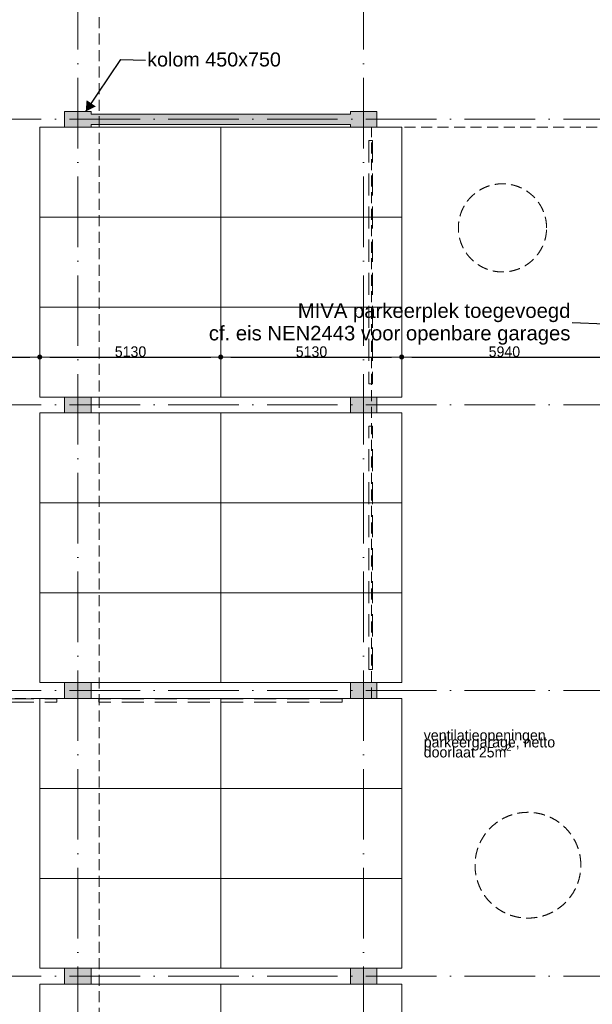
# Model space of a CAD drawing. Header units: millimetres. Extents: x -287545 to 1001608, y -673832 to 307178.
# Tile 25 of 64: x 50781 to 67013, y -68897 to -40975. Entities that reach past the tile are written whole.
import ezdxf
from ezdxf.enums import TextEntityAlignment as Align

# ---------------------------------------------------------------- set-up
doc = ezdxf.new("R2010")
doc.units = ezdxf.units.MM
doc.header["$MEASUREMENT"] = 0
for name, pattern in [('B0701', [468.239987, 311.999989, -156.239998]), ('B0703', [937.400007, 625, -312.400007]), ('v1', [2800, 1000, -400, 0, -400, 1000, 0])]:
    doc.linetypes.add(name, pattern=pattern)
for name, color, linetype in [('22 NC Binnenwanden', 7, 'Continuous'), ('22 NC Binnenwanden Doorsnede-arcering', 7, 'Continuous'), ('28 Draagconstructies - Kolommen INT', 7, 'Continuous'), ('28 Draagconstructies - Kolommen INT Doorsnede-arcering', 7, 'Continuous'), ('41 Buitenwandafw', 7, 'Continuous'), ('90 Terrein Inrichting', 7, 'Continuous'), ('A Stramien', 7, 'Continuous'), ('Info Algemeen', 7, 'Continuous'), ('Info Algemeen Doorsnede-arcering', 7, 'Continuous'), ('Maatvoering 1_ 50_100', 7, 'Continuous')]:
    doc.layers.add(name, color=color, linetype=linetype)
doc.styles.add('GENERATED_STYLE_3', font='txt')
doc.styles.add('GENERATED_STYLE_4', font='arial.ttf')
doc.styles.get("Standard").update_dxf_attribs({"font": 'txt.shx'})
doc.dimstyles.new('GENERATED_STYLE__1', dxfattribs={"dimtxt": 300, "dimasz": 285, "dimexe": 0.18, "dimexo": 0.0625, "dimgap": 0, "dimtad": 1, "dimtih": 1, "dimtoh": 1, "dimdec": 0, "dimzin": 3, "dimdsep": 46, "dimtxsty": 'GENERATED_STYLE_3', "dimblk": 'ARROWHEAD_11', "dimblk1": 'ARROWHEAD_11', "dimblk2": 'ARROWHEAD_11', "dimcen": 0.09, "dimse1": 1, "dimse2": 1, "dimclrd": 1, "dimclre": 1, "dimclrt": 2, "dimadec": 1, "dimazin": 0, "dimtfac": 1, "dimtdec": 4, "dimtmove": 0, "dimatfit": 1, "dimfxl": 1, "dimtolj": 1, "dimtzin": 3, "dimarcsym": 0})
doc.dimstyles.new('GENERATED_STYLE__5', dxfattribs={"dimtxt": 0.18, "dimasz": 304, "dimexe": 0.18, "dimexo": 0.0625, "dimgap": 0, "dimtad": 0, "dimtih": 1, "dimtoh": 1, "dimdec": 4, "dimzin": 3, "dimdsep": 46, "dimtxsty": 'Standard', "dimcen": 0.09, "dimadec": 0, "dimazin": 0, "dimtfac": 1, "dimtdec": 0, "dimtmove": 0, "dimatfit": 1, "dimldrblk": 'ARROWHEAD_16', "dimfxl": 1, "dimtolj": 1, "dimtzin": 3, "dimarcsym": 0})

# ---------------------------------------------------------------- blocks, each defined once
blk = doc.blocks.new('Parkeerplaatsen 27 KM')
at = {"layer": '90 Terrein Inrichting', "color": 255, "linetype": 'Continuous', "lineweight": 0}
for p, q in [((2550, 5130), (0, 5130)), ((0, 5130), (0, 0)), ((5100, 5130), (2550, 5130)), ((2550, 5130), (2550, 0)), ((10650, 5130), (8100, 5130)), ((8100, 5130), (8100, 0)), ((13200, 5130), (10650, 5130)), ((10650, 5130), (10650, 0)), ((18750, 5130), (16200, 5130)), ((16200, 5130), (16200, 0)), ((21300, 5130), (18750, 5130)), ((18750, 5130), (18750, 0)), ((26850, 5130), (24300, 5130)), ((24300, 5130), (24300, 0)), ((0, 0), (2550, 0)), ((2550, 0), (5100, 0)), ((8100, 0), (10650, 0)), ((10650, 0), (13200, 0)), ((16200, 0), (18750, 0)), ((18750, 0), (21300, 0)), ((24300, 0), (26850, 0))]:
    blk.add_line(p, q, dxfattribs=at)
at = {"layer": '90 Terrein Inrichting', "color": 255, "linetype": 'Continuous', "lineweight": 0, "flags": 128}
for points in [[(5100, 0), (7650, 0), (7650, 5130), (5100, 5130)], [(13200, 0), (15750, 0), (15750, 5130), (13200, 5130)], [(21300, 0), (23850, 0), (23850, 5130), (21300, 5130)]]:
    blk.add_lwpolyline(points, close=True, dxfattribs=at)
at = {"layer": '90 Terrein Inrichting', "color": 255, "linetype": 'Continuous', "lineweight": 0}
for p in [(2550, 0), (5100, 0), (10650, 0), (13200, 0), (18750, 0), (21300, 0)]:
    blk.add_point(p, dxfattribs=at)
blk = doc.blocks.new('Wall_30_1', base_point=(52805, -43800))
at = {"layer": '22 NC Binnenwanden Doorsnede-arcering', "linetype": 'Continuous', "lineweight": 0}
blk.add_hatch(color=251, dxfattribs=at).paths.add_polyline_path([(52805, -43950), (60155, -43950), (60155, -43650), (52805, -43650)])
at = {"layer": '22 NC Binnenwanden', "color": 1, "linetype": 'Continuous', "lineweight": 0, "flags": 128}
for points in [[(60155, -43650), (52805, -43650)], [(52805, -43950), (60155, -43950)]]:
    blk.add_lwpolyline(points, dxfattribs=at)
blk = doc.blocks.new('Beam_71_1', base_point=(60680, -44400))
at = {"layer": '41 Buitenwandafw', "color": 9, "linetype": 'B0703', "lineweight": 0}
for p, q in [((60680, -44400), (60680, -51300)), ((60680, -44400), (60780, -44400)), ((60780, -44400), (60780, -51300)), ((60680, -51300), (60780, -51300))]:
    blk.add_line(p, q, dxfattribs=at)
blk = doc.blocks.new('Beam_72_1', base_point=(60680, -59400))
at = {"layer": '41 Buitenwandafw', "color": 9, "linetype": 'B0703', "lineweight": 0}
for p, q in [((60680, -59400), (60680, -52500)), ((60780, -52500), (60680, -52500)), ((60780, -59400), (60780, -52500)), ((60780, -59400), (60680, -59400))]:
    blk.add_line(p, q, dxfattribs=at)
blk = doc.blocks.new('Beam_73_1', base_point=(44935, -60230))
at = {"layer": '41 Buitenwandafw', "color": 9, "linetype": 'B0703', "lineweight": 0}
for p, q in [((44935, -60230), (51835, -60230)), ((44935, -60330), (44935, -60230)), ((51835, -60330), (51835, -60230)), ((44935, -60330), (51835, -60330))]:
    blk.add_line(p, q, dxfattribs=at)
blk = doc.blocks.new('Beam_74_1', base_point=(59925, -60230))
at = {"layer": '41 Buitenwandafw', "color": 9, "linetype": 'B0703', "lineweight": 0}
for p, q in [((59925, -60230), (53025, -60230)), ((53025, -60230), (53025, -60330)), ((59925, -60230), (59925, -60330)), ((59925, -60330), (53025, -60330))]:
    blk.add_line(p, q, dxfattribs=at)
blk = doc.blocks.new('ARROWHEAD_11')
at = {"color": 0, "linetype": 'Continuous', "lineweight": 0}
blk.add_line((0, 0), (-1, 0), dxfattribs=at)
at = {"color": 0, "linetype": 'Continuous', "lineweight": 0, "const_width": 0.25, "flags": 128}
blk.add_lwpolyline([(-0.125, 0, 1), (0.125, 0, 1)], format="xyb", close=True, dxfattribs=at)
blk = doc.blocks.new('*D523')
at = {"layer": 'Defpoints', "color": 0, "linetype": 'Continuous', "transparency": 16777216}
for p in [(51350, -50541), (45410, -65325), (51350, -73425)]:
    blk.add_point(p, dxfattribs=at)
at = {"layer": 'Maatvoering 1_ 50_100', "color": 1, "linetype": 'Continuous', "lineweight": -2, "transparency": 16777216}
blk.add_line((45695, -50541), (51065, -50541), dxfattribs=at)
at = {"layer": 'Maatvoering 1_ 50_100', "color": 1, "linetype": 'Continuous', "lineweight": -2, "transparency": 16777216, "xscale": 285, "yscale": 285, "zscale": 285, "rotation": 180}
blk.add_blockref('ARROWHEAD_11', (45410, -50541), dxfattribs=at)
at = {"layer": 'Maatvoering 1_ 50_100', "color": 1, "linetype": 'Continuous', "lineweight": -2, "transparency": 16777216, "xscale": 285, "yscale": 285, "zscale": 285}
blk.add_blockref('ARROWHEAD_11', (51350, -50541), dxfattribs=at)
at = {"layer": 'Maatvoering 1_ 50_100', "color": 2, "linetype": 'Continuous', "lineweight": 0, "transparency": 16777216, "insert": (48321, -50391), "char_height": 300, "attachment_point": 5, "style": 'GENERATED_STYLE_3'}
blk.add_mtext('\\A1;5940', dxfattribs=at)
blk = doc.blocks.new('*D524')
at = {"layer": 'Defpoints', "color": 0, "linetype": 'Continuous', "transparency": 16777216}
for p in [(56480, -50541), (56480, -51675), (51350, -73425)]:
    blk.add_point(p, dxfattribs=at)
at = {"layer": 'Maatvoering 1_ 50_100', "color": 1, "linetype": 'Continuous', "lineweight": -2, "transparency": 16777216}
blk.add_line((51635, -50541), (56195, -50541), dxfattribs=at)
at = {"layer": 'Maatvoering 1_ 50_100', "color": 1, "linetype": 'Continuous', "lineweight": -2, "transparency": 16777216, "xscale": 285, "yscale": 285, "zscale": 285, "rotation": 180}
blk.add_blockref('ARROWHEAD_11', (51350, -50541), dxfattribs=at)
at = {"layer": 'Maatvoering 1_ 50_100', "color": 1, "linetype": 'Continuous', "lineweight": -2, "transparency": 16777216, "xscale": 285, "yscale": 285, "zscale": 285}
blk.add_blockref('ARROWHEAD_11', (56480, -50541), dxfattribs=at)
at = {"layer": 'Maatvoering 1_ 50_100', "color": 2, "linetype": 'Continuous', "lineweight": 0, "transparency": 16777216, "insert": (53923, -50391), "char_height": 300, "attachment_point": 5, "style": 'GENERATED_STYLE_3'}
blk.add_mtext('\\A1;5130', dxfattribs=at)
blk = doc.blocks.new('*D525')
at = {"layer": 'Defpoints', "color": 0, "linetype": 'Continuous', "transparency": 16777216}
for p in [(61610, -50541), (56480, -51675), (61610, -51675)]:
    blk.add_point(p, dxfattribs=at)
at = {"layer": 'Maatvoering 1_ 50_100', "color": 1, "linetype": 'Continuous', "lineweight": -2, "transparency": 16777216}
blk.add_line((56765, -50541), (61325, -50541), dxfattribs=at)
at = {"layer": 'Maatvoering 1_ 50_100', "color": 1, "linetype": 'Continuous', "lineweight": -2, "transparency": 16777216, "xscale": 285, "yscale": 285, "zscale": 285, "rotation": 180}
blk.add_blockref('ARROWHEAD_11', (56480, -50541), dxfattribs=at)
at = {"layer": 'Maatvoering 1_ 50_100', "color": 1, "linetype": 'Continuous', "lineweight": -2, "transparency": 16777216, "xscale": 285, "yscale": 285, "zscale": 285}
blk.add_blockref('ARROWHEAD_11', (61610, -50541), dxfattribs=at)
at = {"layer": 'Maatvoering 1_ 50_100', "color": 2, "linetype": 'Continuous', "lineweight": 0, "transparency": 16777216, "insert": (59053, -50391), "char_height": 300, "attachment_point": 5, "style": 'GENERATED_STYLE_3'}
blk.add_mtext('\\A1;5130', dxfattribs=at)
blk = doc.blocks.new('*D526')
at = {"layer": 'Defpoints', "color": 0, "linetype": 'Continuous', "transparency": 16777216}
for p in [(67550, -50541), (61610, -51675), (67550, -51675)]:
    blk.add_point(p, dxfattribs=at)
at = {"layer": 'Maatvoering 1_ 50_100', "color": 1, "linetype": 'Continuous', "lineweight": -2, "transparency": 16777216}
blk.add_line((61895, -50541), (67265, -50541), dxfattribs=at)
at = {"layer": 'Maatvoering 1_ 50_100', "color": 1, "linetype": 'Continuous', "lineweight": -2, "transparency": 16777216, "xscale": 285, "yscale": 285, "zscale": 285, "rotation": 180}
blk.add_blockref('ARROWHEAD_11', (61610, -50541), dxfattribs=at)
at = {"layer": 'Maatvoering 1_ 50_100', "color": 1, "linetype": 'Continuous', "lineweight": -2, "transparency": 16777216, "xscale": 285, "yscale": 285, "zscale": 285}
blk.add_blockref('ARROWHEAD_11', (67550, -50541), dxfattribs=at)
at = {"layer": 'Maatvoering 1_ 50_100', "color": 2, "linetype": 'Continuous', "lineweight": 0, "transparency": 16777216, "insert": (64521, -50391), "char_height": 300, "attachment_point": 5, "style": 'GENERATED_STYLE_3'}
blk.add_mtext('\\A1;5940', dxfattribs=at)
blk = doc.blocks.new('ARROWHEAD_16')
at = {"linetype": 'Continuous', "lineweight": 0}
blk.add_hatch(color=0, dxfattribs=at).paths.add_polyline_path([(-0.9093, 0.525), (0, 0), (-0.9093, -0.525)])
at = {"color": 0, "linetype": 'Continuous', "lineweight": 0}
blk.add_line((0, 0), (-1, 0), dxfattribs=at)
blk = doc.blocks.new('Column_66_1', base_point=(60530, -68100))
at = {"layer": '28 Draagconstructies - Kolommen INT Doorsnede-arcering', "linetype": 'Continuous', "lineweight": 0, "true_color": 0x323232}
blk.add_hatch(color=250, dxfattribs=at).paths.add_polyline_path([(60155, -68325), (60905, -68325), (60905, -67875), (60155, -67875)])
at = {"layer": '28 Draagconstructies - Kolommen INT', "color": 5, "linetype": 'Continuous', "lineweight": 0, "flags": 128}
blk.add_lwpolyline([(60155, -68325), (60905, -68325), (60905, -67875), (60155, -67875)], close=True, dxfattribs=at)
blk = doc.blocks.new('Column_68_1', base_point=(52430, -68100))
at = {"layer": '28 Draagconstructies - Kolommen INT Doorsnede-arcering', "linetype": 'Continuous', "lineweight": 0, "true_color": 0x323232}
blk.add_hatch(color=250, dxfattribs=at).paths.add_polyline_path([(52055, -68325), (52805, -68325), (52805, -67875), (52055, -67875)])
at = {"layer": '28 Draagconstructies - Kolommen INT', "color": 5, "linetype": 'Continuous', "lineweight": 0, "flags": 128}
blk.add_lwpolyline([(52055, -68325), (52805, -68325), (52805, -67875), (52055, -67875)], close=True, dxfattribs=at)
blk = doc.blocks.new('Column_74_1', base_point=(60530, -60000))
at = {"layer": '28 Draagconstructies - Kolommen INT Doorsnede-arcering', "linetype": 'Continuous', "lineweight": 0, "true_color": 0x323232}
blk.add_hatch(color=250, dxfattribs=at).paths.add_polyline_path([(60155, -60225), (60905, -60225), (60905, -59775), (60155, -59775)])
at = {"layer": '28 Draagconstructies - Kolommen INT', "color": 5, "linetype": 'Continuous', "lineweight": 0, "flags": 128}
blk.add_lwpolyline([(60155, -60225), (60905, -60225), (60905, -59775), (60155, -59775)], close=True, dxfattribs=at)
blk = doc.blocks.new('Column_76_1', base_point=(52430, -60000))
at = {"layer": '28 Draagconstructies - Kolommen INT Doorsnede-arcering', "linetype": 'Continuous', "lineweight": 0, "true_color": 0x323232}
blk.add_hatch(color=250, dxfattribs=at).paths.add_polyline_path([(52055, -60225), (52805, -60225), (52805, -59775), (52055, -59775)])
at = {"layer": '28 Draagconstructies - Kolommen INT', "color": 5, "linetype": 'Continuous', "lineweight": 0, "flags": 128}
blk.add_lwpolyline([(52055, -60225), (52805, -60225), (52805, -59775), (52055, -59775)], close=True, dxfattribs=at)
blk = doc.blocks.new('Column_82_1', base_point=(60530, -51900))
at = {"layer": '28 Draagconstructies - Kolommen INT Doorsnede-arcering', "linetype": 'Continuous', "lineweight": 0, "true_color": 0x323232}
blk.add_hatch(color=250, dxfattribs=at).paths.add_polyline_path([(60155, -52125), (60905, -52125), (60905, -51675), (60155, -51675)])
at = {"layer": '28 Draagconstructies - Kolommen INT', "color": 5, "linetype": 'Continuous', "lineweight": 0, "flags": 128}
blk.add_lwpolyline([(60155, -52125), (60905, -52125), (60905, -51675), (60155, -51675)], close=True, dxfattribs=at)
blk = doc.blocks.new('Column_84_1', base_point=(52430, -51900))
at = {"layer": '28 Draagconstructies - Kolommen INT Doorsnede-arcering', "linetype": 'Continuous', "lineweight": 0, "true_color": 0x323232}
blk.add_hatch(color=250, dxfattribs=at).paths.add_polyline_path([(52055, -52125), (52805, -52125), (52805, -51675), (52055, -51675)])
at = {"layer": '28 Draagconstructies - Kolommen INT', "color": 5, "linetype": 'Continuous', "lineweight": 0, "flags": 128}
blk.add_lwpolyline([(52055, -52125), (52805, -52125), (52805, -51675), (52055, -51675)], close=True, dxfattribs=at)
blk = doc.blocks.new('Column_90_1', base_point=(60530, -43800))
at = {"layer": '28 Draagconstructies - Kolommen INT Doorsnede-arcering', "linetype": 'Continuous', "lineweight": 0, "true_color": 0x323232}
blk.add_hatch(color=250, dxfattribs=at).paths.add_polyline_path([(60155, -43650), (60155, -43950), (60155, -44025), (60905, -44025), (60905, -43575), (60155, -43575)])
at = {"layer": '28 Draagconstructies - Kolommen INT', "color": 5, "linetype": 'Continuous', "lineweight": 0, "flags": 128}
blk.add_lwpolyline([(60155, -43950), (60155, -44025), (60905, -44025), (60905, -43575), (60155, -43575), (60155, -43650)], dxfattribs=at)
blk = doc.blocks.new('Column_92_1', base_point=(52430, -43800))
at = {"layer": '28 Draagconstructies - Kolommen INT Doorsnede-arcering', "linetype": 'Continuous', "lineweight": 0, "true_color": 0x323232}
blk.add_hatch(color=250, dxfattribs=at).paths.add_polyline_path([(52055, -44025), (52805, -44025), (52805, -43950), (52805, -43650), (52805, -43575), (52055, -43575)])
at = {"layer": '28 Draagconstructies - Kolommen INT', "color": 5, "linetype": 'Continuous', "lineweight": 0, "flags": 128}
blk.add_lwpolyline([(52805, -43650), (52805, -43575), (52055, -43575), (52055, -44025), (52805, -44025), (52805, -43950)], dxfattribs=at)
blk = doc.blocks.new('Standard grid marker')
at = {"layer": 'A Stramien', "color": 9, "linetype": 'v1', "lineweight": 0, "true_color": 0xc8c8c8}
blk.add_line((1000, 0), (77736, 0), dxfattribs=at)
at = {"layer": 'A Stramien', "color": 252, "lineweight": 0, "true_color": 0x969696, "style": 'GENERATED_STYLE_4'}
blk.add_attdef('AC_MarkerText_1', text='', height=300, dxfattribs=at).set_placement((-300, 150), align=Align.TOP_CENTER)
blk = doc.blocks.new('Standard grid marker_9')
at = {"layer": 'A Stramien', "color": 9, "linetype": 'v1', "lineweight": 0, "true_color": 0xc8c8c8}
blk.add_line((1000, 0), (78292, 0), dxfattribs=at)
at = {"layer": 'A Stramien', "color": 252, "lineweight": 0, "true_color": 0x969696, "style": 'GENERATED_STYLE_4'}
for tag, p in [('AC_MarkerText_1_0', (-81, -69)), ('AC_MarkerText_1_1', (79810, -69))]:
    blk.add_attdef(tag, text='', height=300, rotation=270, dxfattribs=at).set_placement(p, align=Align.TOP_CENTER)

msp = doc.modelspace()

# ---------------------------------------------------------------- linework, layer by layer
at = {"color": 4, "linetype": 'B0701', "lineweight": 0}
msp.add_lwpolyline([(53030, -35100), (3230, -35100), (3230, -76800), (53030, -76800)], close=True, dxfattribs=at)
at = {"color": 2, "linetype": 'B0701', "lineweight": 0}
msp.add_lwpolyline([(44555, -76425), (44555, -60225), (60755, -60225), (60755, -44025), (68630, -44025)], dxfattribs=at)
msp.add_lwpolyline([(44555, -76425), (44555, -60225), (60755, -60225), (60755, -44025), (68630, -44025)], dxfattribs=at)
at = {"layer": 'Info Algemeen Doorsnede-arcering', "color": 252, "linetype": 'B0701', "lineweight": 0, "true_color": 0x969696, "flags": 128}
for points in [[(65716.7, -46878.7, 1), (63216.7, -46878.7, 1)], [(66688.2, -64952.5, 1), (63688.2, -64952.5, 1)]]:
    msp.add_lwpolyline(points, format="xyb", close=True, dxfattribs=at)

# ---------------------------------------------------------------- block references
at = {"layer": '22 NC Binnenwanden', "color": 1, "lineweight": 0}
msp.add_blockref('Wall_30_1', (52805, -43800), dxfattribs=at)
at = {"layer": '28 Draagconstructies - Kolommen INT', "color": 5, "lineweight": 0}
for name, p in [('Column_92_1', (52430, -43800)), ('Column_90_1', (60530, -43800)), ('Column_84_1', (52430, -51900)), ('Column_82_1', (60530, -51900)), ('Column_76_1', (52430, -60000)), ('Column_74_1', (60530, -60000)), ('Column_68_1', (52430, -68100)), ('Column_66_1', (60530, -68100))]:
    msp.add_blockref(name, p, dxfattribs=at)
at = {"layer": '41 Buitenwandafw', "color": 9, "lineweight": 0}
for name, p in [('Beam_71_1', (60680, -44400)), ('Beam_72_1', (60680, -59400)), ('Beam_73_1', (44935, -60230)), ('Beam_74_1', (59925, -60230))]:
    msp.add_blockref(name, p, dxfattribs=at)
at = {"layer": '90 Terrein Inrichting', "color": 1, "linetype": 'Continuous', "lineweight": 0, "xscale": -1, "zscale": 1000, "rotation": 90}
for p in [(56480, -44025), (61610, -44025)]:
    msp.add_blockref('Parkeerplaatsen 27 KM', p, dxfattribs=at)
at = {"layer": 'A Stramien', "color": 1, "linetype": 'Continuous', "lineweight": 0, "zscale": 1000, "rotation": 90}
for p in [(52430, -81027.3), (60530, -81027.3)]:
    msp.add_blockref('Standard grid marker_9', p, dxfattribs=at)
at = {"layer": 'A Stramien', "color": 1, "linetype": 'Continuous', "lineweight": 0, "zscale": 1000}
for p in [(1790.4, -43800), (1790.4, -51900), (1790.4, -60000), (1790.4, -68100)]:
    msp.add_blockref('Standard grid marker', p, dxfattribs=at)

# ---------------------------------------------------------------- texts
at = {"layer": 'Info Algemeen', "color": 252, "linetype": 'Continuous', "lineweight": 0, "true_color": 0x969696, "insert": (62234.7, -61984.1), "char_height": 300, "width": 4614.664, "attachment_point": 7, "line_spacing_factor": 0.393792, "style": 'GENERATED_STYLE_3'}
msp.add_mtext('\\A1;{\\pql;\\fFavorit Std Light|b0|i0|c0|p0;\\W1.000000;ventilatieopeningen parkeergarage, netto doorlaat 25m\\fFavorit Std Light|b0|i0|c0|p0;\\W1.000000;\\A1{\\H.66x;\\S2^  ;}}', dxfattribs=at)
at = {"layer": 'Maatvoering 1_ 50_100', "color": 2, "linetype": 'Continuous', "lineweight": 0, "insert": (54395.9, -42104.9), "char_height": 400, "attachment_point": 4, "style": 'GENERATED_STYLE_4'}
msp.add_mtext('\\A1;{\\pql;\\fArial|b0|i0|c0|p0;\\W1.000000;kolom 450x750}', dxfattribs=at)
at = {"layer": 'Maatvoering 1_ 50_100', "color": 9, "linetype": 'Continuous', "lineweight": 0, "insert": (66393, -49606.1), "char_height": 411.23, "attachment_point": 6, "line_spacing_factor": 0.930913, "style": 'GENERATED_STYLE_4'}
msp.add_mtext('\\A1;{\\pqr;\\fArial|b0|i0|c0|p0;\\W1.000000;MIVA parkeerplek toegevoegd \\P\\pqr;\\fArial|b0|i0|c0|p0;\\W1.000000;cf. eis NEN2443 voor openbare garages}', dxfattribs=at)

# ---------------------------------------------------------------- dimensions: what is measured, and where the dimension line sits
at = {"layer": 'Maatvoering 1_ 50_100', "color": 1, "linetype": 'Continuous', "lineweight": 0}
for base, p1, p2, picture, middle in [((51350, -50541), (45410, -65325), (51350, -73425), '*D523', (48321.4, -50541)), ((56480, -50541), (51350, -73425), (56480, -51675), '*D524', (53922.6, -50541)), ((61610, -50541), (56480, -51675), (61610, -51675), '*D525', (59052.6, -50541)), ((67550, -50541), (61610, -51675), (67550, -51675), '*D526', (64521.4, -50541))]:
    dim = msp.add_linear_dim(base=base, p1=p1, p2=p2, dimstyle='GENERATED_STYLE__1', dxfattribs=at)
    dim.commit()
    dim.dimension.update_dxf_attribs({"geometry": picture, "text_midpoint": middle, "dimtype": 160})

# ---------------------------------------------------------------- leaders
at = {"layer": 'Maatvoering 1_ 50_100', "color": 9, "linetype": 'Continuous', "lineweight": 0, "annotation_type": 0, "has_hookline": 1}
for points, hookline_direction, text_width in [([(52653.7, -43575), (53652.4, -42104.9), (54345.9, -42124.5)], 0, 3726.1), ([(69256.2, -47995.7), (67381.2, -49606.1), (66443, -49570.3)], 1, 10206.7)]:
    msp.add_leader(points, dimstyle='GENERATED_STYLE__5', dxfattribs=dict(at, hookline_direction=hookline_direction, text_width=text_width))

doc.saveas('drawing.dxf')
